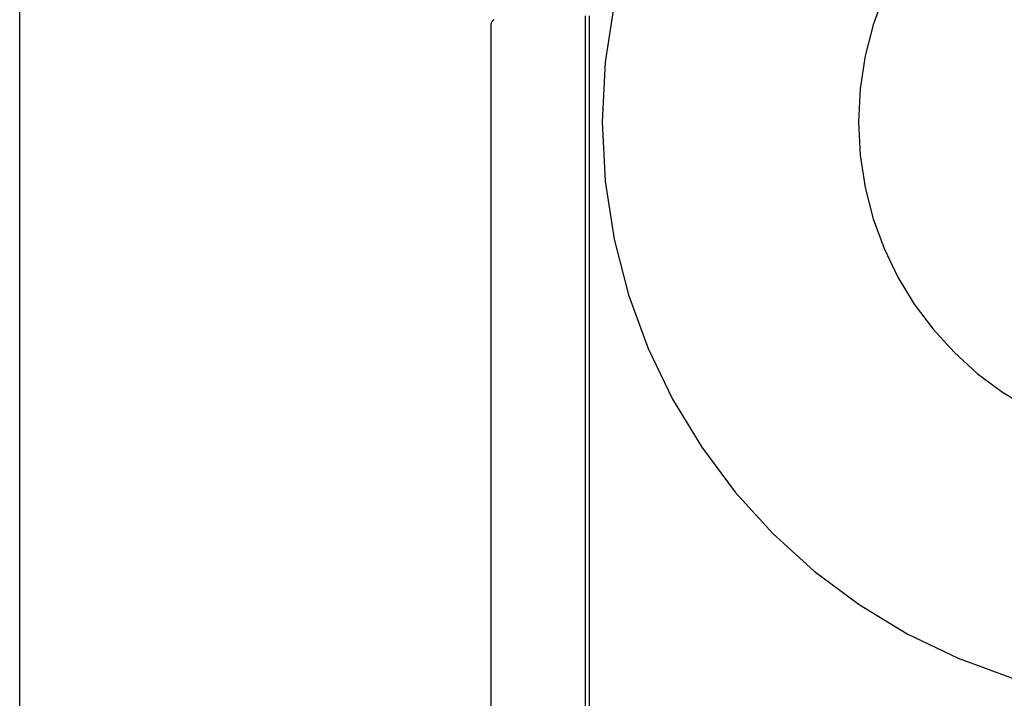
# Model space of a CAD drawing. Header units: inches. Extents: x 0 to 283, y 0 to 183.
# Tile 25 of 88: x 94.898 to 95.321, y 96.713 to 97.004. Entities that reach past the tile are written whole.
import ezdxf

# ---------------------------------------------------------------- set-up
doc = ezdxf.new("R2010")
doc.units = ezdxf.units.IN
doc.header["$LTSCALE"] = 15.583333
doc.header["$MEASUREMENT"] = 0
doc.linetypes.add('HIDDEN', pattern=[0.2, 0.1, -0.1])
doc.layers.add('DEFAULT_2', color=8, linetype='HIDDEN')

msp = doc.modelspace()

# ---------------------------------------------------------------- linework, layer by layer
at = {"layer": 'DEFAULT_2', "color": 8, "linetype": 'HIDDEN'}
for p, q in [((94.8985, 95.69317), (94.8985, 97.94317)), ((95.14128, 96.63067), (95.14128, 97.00567)), ((95.143, 96.63067), (95.143, 97.00567)), ((95.10082, 96.6341), (95.10082, 97.00224))]:
    msp.add_line(p, q, dxfattribs=at)
msp.add_lwpolyline([(95.10217, 97.00397), (95.10202, 97.00388), (95.10188, 97.00378), (95.10174, 97.00368), (95.10161, 97.00358), (95.10149, 97.00347), (95.10138, 97.00336), (95.10126, 97.00324), (95.10116, 97.00312), (95.10106, 97.00298), (95.10097, 97.00283), (95.10089, 97.00266), (95.10084, 97.00246), (95.10082, 97.00224)], dxfattribs=at)
for radius in [0.25, 0.14]:
    msp.add_arc((95.3985, 96.96017), radius, 90, 270, dxfattribs=at)

doc.saveas('drawing.dxf')
